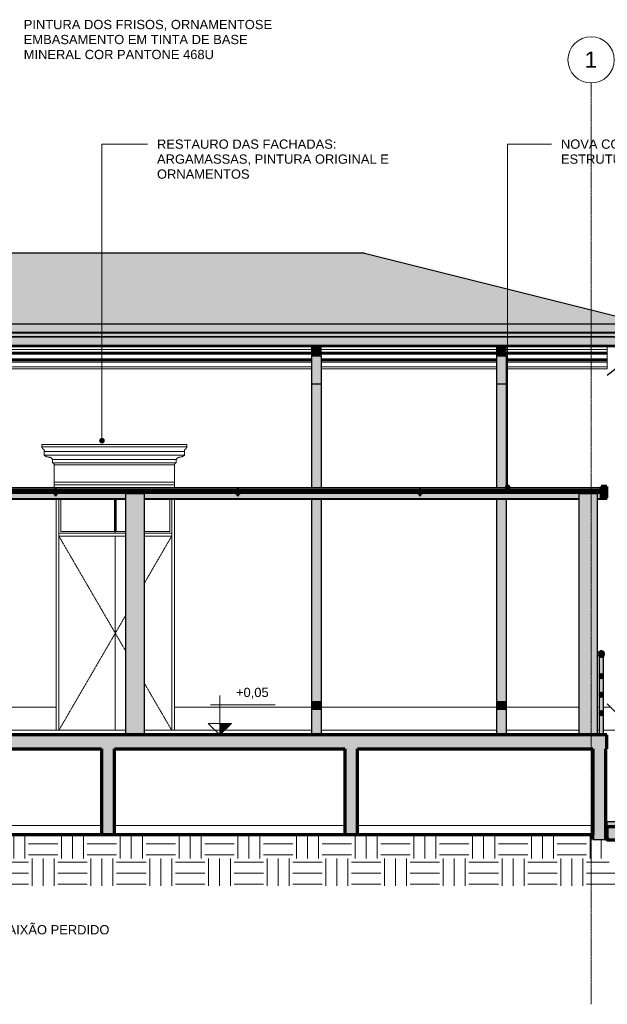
# Model space of a CAD drawing. Header units: millimetres. Extents: x -4967 to 47670, y -1932 to 8822.
# Tile 13 of 14: x 35466 to 41821, y -1932 to 8712. Entities that reach past the tile are written whole.
import ezdxf

# ---------------------------------------------------------------- set-up
doc = ezdxf.new("R2010")
doc.units = ezdxf.units.MM
doc.linetypes.add('_Tracejado pequeno', pattern=[2.25, 1.5, -0.75])
doc.linetypes.add('_Traço - ponto', pattern=[16, 12, -2, 0, -2])
for name, color, linetype, lineweight in [('A-DOOR', 31, 'Continuous', 18), ('A-DOOR-HDLN', 31, '_Tracejado pequeno', 18), ('A-FLOR', 192, 'Continuous', 25), ('A-FLOR-HRAL', 11, 'Continuous', 25), ('A-FLOR-PATT', 8, 'Continuous', 25), ('A-GENM', 13, 'Continuous', 18), ('A-GLAZ-CURT', 52, 'Continuous', 25), ('A-GLAZ-CWMG', 51, 'Continuous', 18), ('A-ROOF', 132, 'Continuous', 25), ('A-ROOF-OTLN', 132, 'Continuous', 25), ('A-ROOF-PATT', 132, 'Continuous', 25), ('A-WALL', 113, 'Continuous', 18), ('A-WALL-PATT', 111, 'Continuous', 70), ('G-ANNO-DIMS', 111, 'Continuous', 9), ('G-ANNO-TEXT', 231, 'Continuous', 9), ('S-COLS', 52, 'Continuous', 25), ('S-GRID', 1, 'Continuous', 9), ('S-GRID-IDEN', 1, 'Continuous', 9)]:
    doc.layers.add(name, color=color, linetype=linetype, lineweight=lineweight)
doc.styles.add('Arial_2', font='arial.ttf', dxfattribs={"height": 175})
doc.styles.add('Arial_3', font='arial.ttf', dxfattribs={"height": 100})
pattern_1 = [(0, (11749.48, 0), (317.5, 317.5), [317.5, -317.5]), (0, (11749.48, 119.06), (317.5, 317.5), [317.5, -317.5]), (0, (11749.48, 238.12), (317.5, 317.5), [317.5, -317.5]), (90, (11789.16, 277.8), (-317.5, 317.5), [317.5, -317.5]), (90, (11908.23, 277.8), (-317.5, 317.5), [317.5, -317.5]), (90, (12027.3, 277.8), (-317.5, 317.5), [317.5, -317.5])]

# ---------------------------------------------------------------- blocks, each defined once
blk = doc.blocks.new('porta dupla - P01 - 1_28 x 2_60 m-4336729-ELEVAÇÃO 6 - MANTER _ CONSTRUIR')
at = {"layer": 'A-DOOR'}
for p, q in [((24141, 1030), (24141, 3530)), ((24161, 3530), (24161, 3180)), ((24741, 3180), (24741, 3530)), ((24751, 3530), (24751, 3160)), ((24751, 3530), (24751, 3160)), ((24761, 3530), (24761, 3180)), ((25341, 3180), (25341, 3530)), ((25361, 3530), (25361, 1030)), ((24866, 3160), (24141, 3160)), ((24141, 3130), (24866, 3130)), ((24741, 3180), (24161, 3180)), ((24751, 3130), (24751, 1030)), ((24751, 3130), (24751, 1030)), ((24866, 3180), (24761, 3180)), ((25341, 3180), (25066, 3180)), ((25361, 3160), (25066, 3160)), ((25066, 3130), (25361, 3130))]:
    blk.add_line(p, q, dxfattribs=at)
at = {"layer": 'A-DOOR-HDLN'}
for p, q in [((24141, 3130), (24866, 3130)), ((24141, 3130), (24751, 2080)), ((25066, 3130), (25361, 3130)), ((25361, 3130), (25066, 2622)), ((24866, 2277), (24751, 2080)), ((24751, 2080), (24141, 1030)), ((24751, 2080), (24866, 1883)), ((25066, 1538), (25361, 1030))]:
    blk.add_line(p, q, dxfattribs=at)
blk = doc.blocks.new('Railing - 4 cm-V15-ELEVAÇÃO 6 - MANTER _ CONSTRUIR')
at = {"layer": 'A-FLOR-HRAL'}
h = blk.add_hatch(color=9, dxfattribs=at)
h.paths.add_polyline_path([(30006, 980), (30026, 980), (30026, 1830), (29986, 1830), (29986, 980), (30001, 980)], flags=0)
h.paths.add_polyline_path([(30006, 1200), (29995, 1204), (29991, 1215), (29996, 1226), (30006, 1230), (30016, 1226), (30021, 1215), (30016, 1204), (30007, 1200)], flags=0)
h.paths.add_polyline_path([(30006, 1400), (29995, 1404), (29991, 1415), (29996, 1426), (30006, 1430), (30016, 1426), (30021, 1415), (30016, 1404), (30007, 1400)], flags=0)
h.paths.add_polyline_path([(30006, 1600), (29995, 1604), (29991, 1615), (29996, 1626), (30006, 1630), (30016, 1626), (30021, 1615), (30016, 1604), (30007, 1600)], flags=0)
at = {"layer": 'A-FLOR-HRAL', "color": 5}
for p, q in [((29986, 980), (29986, 1830)), ((29986, 1830), (30026, 1830)), ((30026, 1830), (30026, 980))]:
    blk.add_line(p, q, dxfattribs=at)
blk = doc.blocks.new('Railing - Railing-3946303-ELEVAÇÃO 6 - MANTER _ CONSTRUIR')
at = {"layer": 'A-FLOR-HRAL'}
for points in [[(29998, 1831), (30014, 1831), (30026, 1840), (30031, 1855), (30026, 1870), (30014, 1879), (29998, 1879), (29986, 1870), (29981, 1855), (29986, 1840)], [(30006, 1600), (30016, 1604), (30021, 1615), (30016, 1626), (30006, 1630), (29995, 1626), (29991, 1615), (29995, 1604)], [(30006, 1400), (30016, 1404), (30021, 1415), (30016, 1426), (30006, 1430), (29995, 1426), (29991, 1415), (29995, 1404)], [(30006, 1200), (30016, 1204), (30021, 1215), (30016, 1226), (30006, 1230), (29995, 1226), (29991, 1215), (29995, 1204), (29999, 1203)]]:
    blk.add_hatch(color=173, dxfattribs=at).paths.add_polyline_path(points, flags=0)
at = {"layer": 'A-FLOR-HRAL', "color": 7, "lineweight": 70}
for centre, radius, start, end in [((30006, 1855), 25, 0, 180), ((30006, 1855), 25, 180, 0), ((30006, 1615), 15, 0, 180), ((30006, 1615), 15, 180, 0), ((30006, 1415), 15, 0, 180), ((30006, 1415), 15, 180, 0), ((30006, 1215), 15, 0, 180), ((30006, 1215), 15, 180, 0)]:
    blk.add_arc(centre, radius, start, end, dxfattribs=at)
blk.add_blockref('Railing - 4 cm-V15-ELEVAÇÃO 6 - MANTER _ CONSTRUIR', (0, 0))
blk = doc.blocks.new('System Panel - Vidro 2cm escuro2-4253585-ELEVAÇÃO 6 - MANTER _ CONSTRUIR')
at = {"layer": 'A-GLAZ-CURT'}
for color, points in [(173, [(30006, 3604), (30006, 3624), (28056, 3624), (28056, 3604), (29957, 3604)]), (9, [(28056, 3593), (30006, 3593), (30006, 3604), (28056, 3604)])]:
    blk.add_hatch(color=color, dxfattribs=at).paths.add_polyline_path(points, flags=0)
at = {"layer": 'A-GLAZ-CURT', "color": 7, "lineweight": 70}
for p, q in [((30006, 3624), (28056, 3624)), ((28056, 3624), (28056, 3604)), ((30006, 3604), (30006, 3624)), ((28056, 3604), (30006, 3604))]:
    blk.add_line(p, q, dxfattribs=at)
at = {"layer": 'A-GLAZ-CURT', "color": 5}
blk.add_line((28056, 3593), (30006, 3593), dxfattribs=at)
blk = doc.blocks.new('Rectangular Mullion - 6x12 cm metal-4019208-ELEVAÇÃO 6 - MANTER _ CONSTRUIR')
at = {"layer": 'A-GLAZ-CWMG', "lineweight": 25}
for color, points in [(173, [(30066, 3544), (30066, 3664), (30006, 3664), (30006, 3544)]), (9, [(30066, 3533), (30066, 3544), (30006, 3544), (30006, 3533)])]:
    blk.add_hatch(color=color, dxfattribs=at).paths.add_polyline_path(points, flags=0)
at = {"layer": 'A-GLAZ-CWMG', "color": 7, "lineweight": 70}
for p, q in [((30066, 3664), (30006, 3664)), ((30006, 3664), (30006, 3544)), ((30066, 3544), (30066, 3664)), ((30006, 3544), (30066, 3544))]:
    blk.add_line(p, q, dxfattribs=at)
at = {"layer": 'A-GLAZ-CWMG', "color": 5, "lineweight": 25}
for p, q in [((30006, 3544), (30006, 3533)), ((30066, 3533), (30006, 3533)), ((30066, 3533), (30066, 3544))]:
    blk.add_line(p, q, dxfattribs=at)
blk = doc.blocks.new('Rectangular Mullion - 6x12 cm metal-4024689-ELEVAÇÃO 6 - MANTER _ CONSTRUIR')
at = {"layer": 'A-GLAZ-CWMG', "lineweight": 25}
h = blk.add_hatch(color=9, dxfattribs=at)
h.paths.add_polyline_path([(28371, 3533), (29765, 3533), (29765, 3591), (29965, 3591), (29965, 3533), (30006, 3533), (30006, 3593), (28056, 3593), (28056, 3568), (28046, 3568), (28046, 3533), (28056, 3533)], flags=0)
h.paths.add_polyline_path([(29965, 3624), (30006, 3624), (30006, 3653), (28046, 3653), (28046, 3629), (28056, 3629), (28056, 3624), (29957, 3624)], flags=0)
h = blk.add_hatch(color=9, dxfattribs=at)
h.paths.add_polyline_path([(30066, 3530), (30066, 3533), (29965, 3533), (29965, 3530)], flags=0)
h.paths.add_polyline_path([(28046, 3530), (29765, 3530), (29765, 3533), (28046, 3533)], flags=0)
at = {"layer": 'A-GLAZ-CWMG', "color": 5, "lineweight": 25}
for p, q in [((30006, 3653), (28046, 3653)), ((29765, 3533), (28046, 3533)), ((28046, 3530), (29765, 3530)), ((30066, 3533), (29965, 3533)), ((29965, 3530), (30066, 3530)), ((30066, 3533), (30066, 3530))]:
    blk.add_line(p, q, dxfattribs=at)
blk = doc.blocks.new('Rectangular Mullion - 6x12 cm metal-4024690-ELEVAÇÃO 6 - MANTER _ CONSTRUIR')
at = {"layer": 'A-GLAZ-CWMG', "lineweight": 25}
h = blk.add_hatch(color=9, dxfattribs=at)
h.paths.add_polyline_path([(28046, 3533), (28046, 3568), (28036, 3568), (28036, 3593), (26086, 3593), (26086, 3568), (26076, 3568), (26076, 3533), (28036, 3533)], flags=0)
h.paths.add_polyline_path([(28036, 3624), (28036, 3629), (28046, 3629), (28046, 3653), (26076, 3653), (26076, 3629), (26086, 3629), (26086, 3624), (26785, 3624)], flags=0)
blk.add_hatch(color=9, dxfattribs=at).paths.add_polyline_path([(28046, 3530), (28046, 3533), (26076, 3533), (26076, 3530), (26785, 3530)], flags=0)
at = {"layer": 'A-GLAZ-CWMG', "color": 5, "lineweight": 25}
for p, q in [((28046, 3653), (26076, 3653)), ((28046, 3533), (26076, 3533)), ((26076, 3530), (28046, 3530))]:
    blk.add_line(p, q, dxfattribs=at)
blk = doc.blocks.new('Rectangular Mullion - 6x12 cm metal-V16-ELEVAÇÃO 6 - MANTER _ CONSTRUIR')
at = {"layer": 'A-GLAZ-CWMG', "lineweight": 25}
h = blk.add_hatch(color=9, dxfattribs=at)
h.paths.add_polyline_path([(24106, 3533), (24866, 3533), (24866, 3591), (25066, 3591), (25066, 3533), (26076, 3533), (26076, 3568), (26066, 3568), (26066, 3593), (24116, 3593), (24116, 3568), (24106, 3568), (24106, 3554)], flags=0)
h.paths.add_polyline_path([(25066, 3624), (26066, 3624), (26066, 3629), (26076, 3629), (26076, 3653), (24106, 3653), (24106, 3629), (24116, 3629), (24116, 3624), (24866, 3624)], flags=0)
h = blk.add_hatch(color=9, dxfattribs=at)
h.paths.add_polyline_path([(25066, 3530), (26076, 3530), (26076, 3533), (25066, 3533)], flags=0)
h.paths.add_polyline_path([(24406, 3530), (24866, 3530), (24866, 3533), (24106, 3533), (24106, 3530)], flags=0)
at = {"layer": 'A-GLAZ-CWMG', "color": 5, "lineweight": 25}
for p, q in [((26076, 3653), (24106, 3653)), ((24866, 3533), (24106, 3533)), ((24106, 3530), (24866, 3530)), ((26076, 3533), (25066, 3533)), ((25066, 3530), (26076, 3530))]:
    blk.add_line(p, q, dxfattribs=at)
blk = doc.blocks.new('Rectangular Mullion - 2x5 cm metal-4019206-ELEVAÇÃO 6 - MANTER _ CONSTRUIR')
at = {"layer": 'A-GLAZ-CWMG', "lineweight": 25}
for color, points in [(173, [(28056, 3579), (28056, 3629), (28036, 3629), (28036, 3579)]), (9, [(28036, 3568), (28056, 3568), (28056, 3579), (28036, 3579)])]:
    blk.add_hatch(color=color, dxfattribs=at).paths.add_polyline_path(points, flags=0)
at = {"layer": 'A-GLAZ-CWMG', "color": 7, "lineweight": 70}
for p, q in [((28056, 3629), (28036, 3629)), ((28036, 3629), (28036, 3579)), ((28056, 3579), (28056, 3629)), ((28036, 3579), (28056, 3579))]:
    blk.add_line(p, q, dxfattribs=at)
at = {"layer": 'A-GLAZ-CWMG', "color": 5, "lineweight": 25}
for p, q in [((28036, 3579), (28036, 3568)), ((28056, 3568), (28036, 3568)), ((28056, 3568), (28056, 3579))]:
    blk.add_line(p, q, dxfattribs=at)
blk = doc.blocks.new('ornamento esquadrias - ornamento esquadrias-4133635-ELEVAÇÃO 6 - MANTER _ CONSTRUIR')
at = {"layer": 'A-GENM'}
for p, q in [((25526, 4119), (23956, 4119)), ((23956, 4119), (23956, 4094)), ((25526, 4094), (23956, 4094)), ((23956, 4094), (25526, 4094)), ((25526, 4094), (25526, 4119)), ((23981, 4044), (25501, 4044)), ((25501, 4044), (23981, 4044)), ((23981, 4044), (23981, 4004)), ((25501, 4004), (23981, 4004)), ((23981, 4004), (25501, 4004)), ((24071, 3957), (25411, 3957)), ((25411, 3957), (24071, 3957)), ((24071, 3957), (24071, 3922)), ((25411, 3922), (25411, 3957)), ((25501, 4004), (25501, 4044)), ((25411, 3922), (24071, 3922)), ((24071, 3922), (25411, 3922)), ((25391, 3899), (24091, 3899)), ((24091, 3899), (24091, 3713)), ((24091, 3899), (25391, 3899)), ((25391, 3713), (25391, 3899)), ((25391, 3713), (24091, 3713)), ((24091, 3713), (25391, 3713)), ((24091, 3683), (24091, 3713)), ((24091, 3683), (25391, 3683)), ((24091, 3652), (24091, 3683)), ((24091, 3683), (25391, 3683)), ((25391, 3713), (25391, 3683)), ((25391, 3683), (25391, 3652))]:
    blk.add_line(p, q, dxfattribs=at)
for points, knots in [([(23975, 4067), (23973, 4069), (23971, 4071), (23968, 4075), (23967, 4077), (23965, 4078), (23964, 4080), (23963, 4082), (23962, 4083), (23961, 4085), (23960, 4087), (23959, 4088), (23958, 4090), (23957, 4092), (23957, 4093), (23957, 4094), (23956, 4094), (23956, 4094)], [0, 0, 0, 0, 0.142857, 0.214286, 0.285714, 0.321429, 0.357143, 0.428571, 0.464286, 0.5, 0.571429, 0.625, 0.678571, 0.785714, 0.839286, 0.892857, 1, 1, 1, 1]), ([(23981, 4044), (23981, 4044), (23982, 4044), (23982, 4046), (23983, 4048), (23984, 4052), (23984, 4055), (23983, 4058), (23982, 4059), (23982, 4060), (23981, 4062), (23980, 4063), (23978, 4065), (23976, 4066), (23975, 4067)], [0, 0, 0, 0, 0.125, 0.25, 0.375, 0.5, 0.625, 0.6875, 0.71875, 0.75, 0.8125, 0.84375, 0.875, 1, 1, 1, 1]), ([(25507, 4067), (25506, 4067), (25505, 4066), (25503, 4064), (25502, 4063), (25501, 4061), (25500, 4060), (25499, 4058), (25499, 4055), (25498, 4050), (25500, 4046), (25501, 4044), (25501, 4044), (25501, 4044)], [0, 0, 0, 0, 0.0625, 0.125, 0.1875, 0.21875, 0.25, 0.3125, 0.375, 0.5, 0.75, 0.875, 1, 1, 1, 1]), ([(25526, 4094), (25526, 4094), (25526, 4093), (25525, 4092), (25524, 4091), (25523, 4089), (25522, 4087), (25521, 4085), (25520, 4083), (25519, 4081), (25517, 4079), (25516, 4077), (25515, 4076), (25514, 4075), (25512, 4073), (25510, 4070), (25508, 4068), (25507, 4067)], [0, 0, 0, 0, 0.142857, 0.214286, 0.285714, 0.357143, 0.428571, 0.5, 0.535714, 0.571429, 0.678571, 0.705357, 0.732143, 0.785714, 0.839286, 0.892857, 1, 1, 1, 1]), ([(23981, 4004), (23983, 4003), (23987, 4000), (23991, 3997), (23995, 3995), (24000, 3992), (24004, 3990), (24008, 3988), (24013, 3987), (24021, 3984), (24029, 3982), (24034, 3982)], [-1, -1, -1, -1, -0.875, -0.75, -0.6875, -0.625, -0.5, -0.4375, -0.375, -0.25, 0, 0, 0, 0]), ([(24034, 3982), (24036, 3982), (24040, 3982), (24046, 3981), (24049, 3980), (24051, 3979), (24053, 3978), (24055, 3977), (24057, 3976), (24058, 3975), (24060, 3973), (24061, 3972), (24063, 3971), (24064, 3969), (24066, 3967), (24069, 3963), (24070, 3960), (24071, 3957)], [-1, -1, -1, -1, -0.833333, -0.75, -0.666667, -0.625, -0.583333, -0.541667, -0.5, -0.458333, -0.416667, -0.375, -0.333333, -0.291667, -0.25, -0.166667, 0, 0, 0, 0]), ([(25411, 3957), (25412, 3960), (25414, 3963), (25417, 3968), (25419, 3970), (25421, 3972), (25422, 3973), (25424, 3975), (25426, 3976), (25427, 3977), (25429, 3978), (25431, 3979), (25433, 3979), (25435, 3980), (25437, 3981), (25442, 3982), (25446, 3982), (25448, 3982)], [-1, -1, -1, -1, -0.833333, -0.75, -0.666667, -0.625, -0.583333, -0.541667, -0.5, -0.458333, -0.416667, -0.375, -0.333333, -0.291667, -0.25, -0.166667, 0, 0, 0, 0]), ([(25448, 3982), (25453, 3982), (25461, 3984), (25469, 3987), (25474, 3988), (25477, 3990), (25480, 3991), (25484, 3993), (25487, 3995), (25491, 3997), (25496, 4000), (25499, 4003), (25501, 4004)], [-1, -1, -1, -1, -0.75, -0.625, -0.5625, -0.5, -0.4375, -0.375, -0.3125, -0.25, -0.125, 0, 0, 0, 0]), ([(24071, 3922), (24072, 3922), (24074, 3922), (24075, 3921), (24077, 3920), (24078, 3920), (24079, 3919), (24080, 3918), (24081, 3918), (24082, 3917), (24082, 3917), (24083, 3916), (24084, 3915), (24085, 3914), (24086, 3913), (24087, 3912), (24087, 3911), (24088, 3910), (24089, 3908), (24089, 3907), (24091, 3904), (24091, 3901), (24091, 3899)], [-1, -1, -1, -1, -0.916667, -0.875, -0.833333, -0.791667, -0.75, -0.708333, -0.666667, -0.645833, -0.625, -0.583333, -0.541667, -0.5, -0.458333, -0.416667, -0.375, -0.333333, -0.291667, -0.25, -0.166667, 0, 0, 0, 0]), ([(25391, 3899), (25391, 3901), (25392, 3904), (25393, 3907), (25394, 3909), (25395, 3911), (25396, 3912), (25396, 3913), (25397, 3914), (25398, 3915), (25399, 3916), (25400, 3917), (25401, 3918), (25402, 3918), (25403, 3919), (25404, 3920), (25406, 3920), (25407, 3921), (25409, 3922), (25410, 3922), (25411, 3922)], [-1, -1, -1, -1, -0.833333, -0.75, -0.666667, -0.625, -0.583333, -0.541667, -0.5, -0.458333, -0.416667, -0.375, -0.333333, -0.291667, -0.25, -0.208333, -0.166667, -0.125, -0.083333, 0, 0, 0, 0])]:
    blk.add_open_spline(points, degree=3, knots=knots, dxfattribs=at)
blk = doc.blocks.new('Generic Models 1 - Generic Models 24-4258923-ELEVAÇÃO 6 - MANTER _ CONSTRUIR')
at = {"layer": 'A-GENM', "lineweight": 25}
for points in [[(26977, 5078), (26977, 5174), (26877, 5174), (26877, 5078), (26884, 5078)], [(28966, 5078), (28977, 5078), (28977, 5174), (28877, 5174), (28877, 5078)], [(26977, 4774), (26977, 5078), (26877, 5078), (26877, 4774)], [(28977, 4774), (28977, 5078), (28877, 5078), (28877, 4774)], [(26977, 1257), (26977, 1342), (26877, 1342), (26877, 1257)], [(28977, 1257), (28977, 1342), (28877, 1342), (28877, 1257)], [(26977, 980), (26977, 1257), (26877, 1257), (26877, 980)], [(28977, 980), (28977, 1257), (28877, 1257), (28877, 980)]]:
    blk.add_hatch(color=9, dxfattribs=at).paths.add_polyline_path(points, flags=0)
h = blk.add_hatch(color=9, dxfattribs=at)
h.paths.add_polyline_path([(26977, 1342), (26977, 3530), (26877, 3530), (26877, 1342)], flags=0)
h.paths.add_polyline_path([(26877, 3653), (26977, 3653), (26977, 4774), (26877, 4774), (26877, 4296)], flags=0)
h = blk.add_hatch(color=9, dxfattribs=at)
h.paths.add_polyline_path([(28977, 1342), (28977, 3530), (28877, 3530), (28877, 1342)], flags=0)
h.paths.add_polyline_path([(28877, 3653), (28977, 3653), (28977, 4774), (28877, 4774), (28877, 4296)], flags=0)
at = {"layer": 'A-GENM', "color": 5, "lineweight": 25}
for p, q in [((26877, 5078), (26877, 5174)), ((26977, 5078), (26977, 5174)), ((28877, 5078), (28877, 5174)), ((28977, 5078), (28977, 5174)), ((26877, 5078), (26977, 5078)), ((26877, 4774), (26877, 5078)), ((26977, 5078), (26977, 4774)), ((28877, 5078), (28977, 5078)), ((28877, 4774), (28877, 5078)), ((28977, 5078), (28977, 4774)), ((30375, 5104), (30071, 4864)), ((26877, 4774), (26977, 4774)), ((26877, 3653), (26877, 4774)), ((26977, 4774), (26977, 3653)), ((28877, 4774), (28977, 4774)), ((28877, 3653), (28877, 4774)), ((28977, 4774), (28977, 3653)), ((26877, 1342), (26877, 3530)), ((26977, 3530), (26977, 1342)), ((28877, 1342), (28877, 3530)), ((28977, 3530), (28977, 1342)), ((26877, 1342), (26977, 1342)), ((26877, 1257), (26877, 1342)), ((26977, 1342), (26977, 1257)), ((28877, 1342), (28977, 1342)), ((28877, 1257), (28877, 1342)), ((28977, 1342), (28977, 1257)), ((30071, 1315), (30156, 1230)), ((26877, 1257), (26977, 1257)), ((26877, 980), (26877, 1257)), ((26977, 1257), (26977, 980)), ((28877, 1257), (28977, 1257)), ((28877, 980), (28877, 1257)), ((28977, 1257), (28977, 980))]:
    blk.add_line(p, q, dxfattribs=at)
blk = doc.blocks.new('ORNAMENTO SUPERIOR - ORNAMENTO SUPERIOR-4323885-ELEVAÇÃO 6 - MANTER _ CONSTRUIR')
at = {"layer": 'A-GENM'}
for p, q in [((30071, 5329), (30071, 5323)), ((22377, 5147), (26877, 5147)), ((22377, 5117), (26877, 5117)), ((26977, 5147), (28877, 5147)), ((26977, 5117), (28877, 5117)), ((28977, 5147), (30071, 5147)), ((28977, 5117), (30071, 5117)), ((30071, 5174), (30071, 5147)), ((30071, 5147), (30071, 5117)), ((30071, 5117), (30071, 5107)), ((22377, 5107), (26877, 5107)), ((22377, 5097), (26877, 5097)), ((22377, 5047), (26877, 5047)), ((22377, 5042), (26877, 5042)), ((22377, 5032), (26877, 5032)), ((22377, 5024), (26877, 5024)), ((22377, 5009), (26877, 5009)), ((26977, 5107), (28877, 5107)), ((26977, 5097), (28877, 5097)), ((26977, 5047), (28877, 5047)), ((26977, 5042), (28877, 5042)), ((26977, 5032), (28877, 5032)), ((26977, 5024), (28877, 5024)), ((26977, 5009), (28877, 5009)), ((28977, 5107), (30071, 5107)), ((28977, 5097), (30071, 5097)), ((28977, 5047), (30071, 5047)), ((28977, 5042), (30071, 5042)), ((28977, 5032), (30071, 5032)), ((28977, 5024), (30071, 5024)), ((28977, 5009), (30071, 5009)), ((30071, 5107), (30071, 5097)), ((30071, 5097), (30071, 5047)), ((30071, 5047), (30071, 5042)), ((30071, 5042), (30071, 5032)), ((30071, 5032), (30071, 5024)), ((30071, 5024), (30071, 5009)), ((30071, 5009), (30071, 4959)), ((22377, 4959), (26877, 4959)), ((22377, 4939), (26877, 4939)), ((26977, 4959), (28877, 4959)), ((26977, 4939), (28877, 4939)), ((28977, 4959), (30071, 4959)), ((28977, 4939), (30071, 4939)), ((30071, 4959), (30071, 4939))]:
    blk.add_line(p, q, dxfattribs=at)
blk = doc.blocks.new('Embasamento - Embasamento-4325691-ELEVAÇÃO 6 - MANTER _ CONSTRUIR')
at = {"layer": 'A-GENM'}
for p, q in [((24111, 1280), (22377, 1280)), ((24111, 1280), (24111, 1030)), ((25391, 1030), (25391, 1280)), ((25391, 1280), (26877, 1280)), ((26977, 1280), (28877, 1280)), ((28977, 1280), (29765, 1280)), ((29965, 1280), (29986, 1280)), ((30026, 1280), (30106, 1280)), ((24866, 1030), (22377, 1030)), ((26877, 1030), (25066, 1030)), ((28877, 1030), (26977, 1030)), ((29765, 1030), (28977, 1030)), ((29986, 1030), (29965, 1030)), ((30156, 1030), (30026, 1030)), ((24601, 0), (22041, 0)), ((27231, 0), (24741, 0)), ((29916, 0), (27371, 0))]:
    blk.add_line(p, q, dxfattribs=at)
blk = doc.blocks.new('Grid - Head Grid-11506-ELEVAÇÃO 6 - MANTER _ CONSTRUIR')
at = {"layer": 'S-GRID-IDEN'}
blk.add_circle((29896, 8278), 250, dxfattribs=at)
blk = doc.blocks.new('Spot Elevations - Spot elevation - Corte-10531-ELEVAÇÃO 6 - MANTER _ CONSTRUIR')
at = {"layer": 'G-ANNO-DIMS'}
blk.add_hatch(color=256, dxfattribs=at).paths.add_polyline_path([(26006, 1105), (25881, 980), (25881, 1105)], flags=0)
for p, q in [((25881, 1105), (25881, 1405)), ((26480, 1305), (25780, 1305)), ((25756, 1105), (26006, 1105)), ((25881, 980), (25756, 1105)), ((25756, 1105), (26006, 1105)), ((26006, 1105), (25881, 980)), ((25881, 980), (25881, 1105)), ((25881, 1105), (25881, 980))]:
    blk.add_line(p, q, dxfattribs=at)

msp = doc.modelspace()

# ---------------------------------------------------------------- hatches: boundary and pattern name
at = {"layer": 'A-FLOR'}
msp.add_hatch(color=191, dxfattribs=at).paths.add_polyline_path([(41815, -100), (41815, 40), (41805, 40), (41805, -100)], flags=0)
at = {"layer": 'A-FLOR-PATT', "lineweight": 18}
for points in [[(40120, 960), (41815, 960), (41815, 980), (33791, 980), (33791, 960), (38534, 960)], [(39121, 830), (41815, 830), (41815, 960), (33791, 960), (33791, 830), (38981, 830)], [(43293, -153), (43293, -12), (41815, -12), (41815, -153), (42500, -153)]]:
    msp.add_hatch(color=171, dxfattribs=at).paths.add_polyline_path(points, flags=0)
at = {"layer": 'A-FLOR-PATT'}
msp.add_hatch(color=191, dxfattribs=at).paths.add_polyline_path([(41815, -12), (43293, -12), (43293, 40), (41815, 40)], flags=0)
at = {"layer": 'A-FLOR-PATT', "lineweight": 18}
h = msp.add_hatch(dxfattribs=at)
h.set_pattern_fill('FP_3', color=256, style=0, pattern_type=2)
h.set_pattern_definition(pattern_1)
h.paths.add_polyline_path([(30896, -653), (41665, -653), (41665, -100), (30896, -100), (30896, -140)], flags=0)
h = msp.add_hatch(dxfattribs=at)
h.set_pattern_fill('FP_3', color=256, style=0, pattern_type=2)
h.set_pattern_definition(pattern_1)
h.paths.add_polyline_path([(41665, -653), (43293, -653), (43293, -152), (42041, -152), (42041, -500), (41841, -500), (41841, -152), (41665, -152)], flags=0)
at = {"layer": 'A-ROOF'}
msp.add_hatch(color=191, dxfattribs=at).paths.add_polyline_path([(31384, 5329), (42226, 5329), (42250, 5425), (30896, 5425), (30875, 5329), (30896, 5329)], flags=0)
at = {"layer": 'A-ROOF-OTLN'}
for points in [[(39625, 5282), (42469, 5282), (42472, 5322), (31118, 5322), (31114, 5282), (39526, 5282)], [(42364, 5193), (42386, 5196), (42406, 5205), (42424, 5219), (42438, 5236), (42446, 5257), (42449, 5279), (31095, 5279), (31092, 5257), (31083, 5236), (31080, 5232), (31078, 5229), (31074, 5224), (31069, 5219), (31063, 5213), (31059, 5210), (31056, 5208), (31050, 5204), (31031, 5196), (31009, 5193), (42103, 5193)], [(36453, 5279), (42449, 5279), (42469, 5282), (31114, 5282), (31095, 5279), (36354, 5279)], [(42103, 5174), (42360, 5174), (42364, 5193), (31009, 5193), (31006, 5174), (41905, 5174)]]:
    msp.add_hatch(color=191, dxfattribs=at).paths.add_polyline_path(points, flags=0)
at = {"layer": 'A-ROOF-PATT'}
msp.add_hatch(color=191, dxfattribs=at).paths.add_polyline_path([(36948, 5425), (42250, 5425), (39194, 6189), (27860, 6189), (27711, 6158), (30896, 5425), (33776, 5425)], flags=0)
at = {"layer": 'A-WALL-PATT', "lineweight": 18}
for points in [[(36491, -100), (36491, 830), (36351, 830), (36351, -100)], [(39121, -100), (39121, 830), (38981, 830), (38981, -100)], [(41805, -152), (41805, 830), (41665, 830), (41665, -152), (41706, -152)]]:
    msp.add_hatch(color=171, dxfattribs=at).paths.add_polyline_path(points, flags=0)
at = {"layer": 'G-ANNO-TEXT'}
h = msp.add_hatch(color=250, dxfattribs=at)
edge = h.paths.add_edge_path(flags=0)
edge.add_arc((36356, 4161), 25, 0, 360)
h = msp.add_hatch(color=250, dxfattribs=at)
edge = h.paths.add_edge_path(flags=0)
edge.add_arc((40742, 3656), 25, 0, 360)
at = {"layer": 'S-COLS'}
for points in [[(36815, 980), (36815, 3591), (36615, 3591), (36615, 980)], [(41706, 980), (41715, 980), (41715, 3591), (41515, 3591), (41515, 980)]]:
    msp.add_hatch(color=191, dxfattribs=at).paths.add_polyline_path(points, flags=0)

# ---------------------------------------------------------------- linework, layer by layer
at = {"layer": 'A-FLOR', "color": 7, "lineweight": 70}
for p, q in [((41815, 980), (33791, 980)), ((41815, 830), (41815, 980)), ((33791, 830), (36351, 830)), ((36491, 830), (38981, 830)), ((39121, 830), (41665, 830)), ((41805, 830), (41815, 830)), ((43293, -12), (41815, -12)), ((41815, -12), (41815, -153)), ((41815, -153), (43293, -153))]:
    msp.add_line(p, q, dxfattribs=at)
at = {"layer": 'A-FLOR', "color": 5}
for p, q in [((43293, 40), (41805, 40)), ((41815, 40), (41815, -12)), ((41815, -100), (41805, -100))]:
    msp.add_line(p, q, dxfattribs=at)
at = {"layer": 'A-FLOR', "lineweight": 70}
for p, q in [((41665, -100), (30896, -100)), ((41665, -152), (41665, -100)), ((41841, -152), (41805, -152))]:
    msp.add_line(p, q, dxfattribs=at)
at = {"layer": 'A-ROOF', "color": 5}
for p, q in [((39194, 6189), (27860, 6189)), ((39194, 6189), (42250, 5425)), ((30896, 5425), (42250, 5425)), ((42226, 5329), (30896, 5329))]:
    msp.add_line(p, q, dxfattribs=at)
at = {"layer": 'A-ROOF-OTLN', "color": 5}
for p, q in [((42257, 5323), (30902, 5323)), ((42467, 5323), (31113, 5323)), ((42472, 5322), (31118, 5322)), ((42449, 5279), (31095, 5279)), ((42469, 5282), (31114, 5282)), ((42360, 5174), (31006, 5174)), ((31009, 5193), (42364, 5193))]:
    msp.add_line(p, q, dxfattribs=at)
at = {"layer": 'A-WALL'}
for p, q in [((35861, 1280), (35861, 3530)), ((37141, 3530), (37141, 1280))]:
    msp.add_line(p, q, dxfattribs=at)
at = {"layer": 'A-WALL', "color": 7, "lineweight": 70}
for p, q in [((36351, 830), (36351, -100)), ((36491, -100), (36491, 830)), ((38981, 830), (38981, -100)), ((39121, -100), (39121, 830)), ((41665, 830), (41665, -100)), ((41805, -152), (41805, 830))]:
    msp.add_line(p, q, dxfattribs=at)
at = {"layer": 'A-WALL', "color": 5, "lineweight": 25}
msp.add_line((41665, -152), (41805, -152), dxfattribs=at)
at = {"layer": 'G-ANNO-TEXT', "color": 250}
for p, q in [((36356, 7367), (36849, 7367)), ((36356, 4161), (36356, 7367)), ((40742, 7367), (41218, 7367)), ((40742, 3656), (40742, 7367))]:
    msp.add_line(p, q, dxfattribs=at)
for centre in [(36356, 4161), (40742, 3656)]:
    msp.add_circle(centre, 25, dxfattribs=at)
at = {"layer": 'S-COLS', "color": 5}
for p, q in [((36615, 3591), (36815, 3591)), ((36615, 980), (36615, 3591)), ((36815, 980), (36815, 3591)), ((41515, 3591), (41715, 3591)), ((41515, 980), (41515, 3591)), ((41715, 980), (41715, 3591))]:
    msp.add_line(p, q, dxfattribs=at)
at = {"layer": 'S-GRID', "linetype": '_Traço - ponto'}
msp.add_line((41646, -1932), (41646, 8028), dxfattribs=at)

# ---------------------------------------------------------------- block references
at = {"layer": 'A-DOOR'}
msp.add_blockref('porta dupla - P01 - 1_28 x 2_60 m-4336729-ELEVAÇÃO 6 - MANTER _ CONSTRUIR', (11749, 0), dxfattribs=at)
at = {"layer": 'A-FLOR-HRAL', "color": 5}
msp.add_blockref('Railing - Railing-3946303-ELEVAÇÃO 6 - MANTER _ CONSTRUIR', (11749, 0), dxfattribs=at)
at = {"layer": 'A-GENM'}
for name in ['ORNAMENTO SUPERIOR - ORNAMENTO SUPERIOR-4323885-ELEVAÇÃO 6 - MANTER _ CONSTRUIR', 'ornamento esquadrias - ornamento esquadrias-4133635-ELEVAÇÃO 6 - MANTER _ CONSTRUIR', 'Embasamento - Embasamento-4325691-ELEVAÇÃO 6 - MANTER _ CONSTRUIR']:
    msp.add_blockref(name, (11749, 0), dxfattribs=at)
at = {"layer": 'A-GENM', "color": 5, "lineweight": 25}
msp.add_blockref('Generic Models 1 - Generic Models 24-4258923-ELEVAÇÃO 6 - MANTER _ CONSTRUIR', (11749, 0), dxfattribs=at)
at = {"layer": 'A-GLAZ-CURT', "color": 5}
for p in [(5840, 0), (7810, 0), (9780, 0), (11749, 0)]:
    msp.add_blockref('System Panel - Vidro 2cm escuro2-4253585-ELEVAÇÃO 6 - MANTER _ CONSTRUIR', p, dxfattribs=at)
at = {"layer": 'A-GLAZ-CWMG', "color": 5, "lineweight": 25}
for name, p in [('Rectangular Mullion - 6x12 cm metal-4024690-ELEVAÇÃO 6 - MANTER _ CONSTRUIR', (7810, 0)), ('Rectangular Mullion - 2x5 cm metal-4019206-ELEVAÇÃO 6 - MANTER _ CONSTRUIR', (7810, 0)), ('Rectangular Mullion - 6x12 cm metal-V16-ELEVAÇÃO 6 - MANTER _ CONSTRUIR', (11749, 0)), ('Rectangular Mullion - 2x5 cm metal-4019206-ELEVAÇÃO 6 - MANTER _ CONSTRUIR', (9780, 0)), ('Rectangular Mullion - 6x12 cm metal-4024690-ELEVAÇÃO 6 - MANTER _ CONSTRUIR', (11749, 0)), ('Rectangular Mullion - 2x5 cm metal-4019206-ELEVAÇÃO 6 - MANTER _ CONSTRUIR', (11749, 0)), ('Rectangular Mullion - 6x12 cm metal-4024689-ELEVAÇÃO 6 - MANTER _ CONSTRUIR', (11749, 0)), ('Rectangular Mullion - 6x12 cm metal-4019208-ELEVAÇÃO 6 - MANTER _ CONSTRUIR', (11749, 0))]:
    msp.add_blockref(name, p, dxfattribs=at)
at = {"layer": 'G-ANNO-DIMS'}
msp.add_blockref('Spot Elevations - Spot elevation - Corte-10531-ELEVAÇÃO 6 - MANTER _ CONSTRUIR', (11749, 0), dxfattribs=at)
at = {"layer": 'S-GRID-IDEN'}
msp.add_blockref('Grid - Head Grid-11506-ELEVAÇÃO 6 - MANTER _ CONSTRUIR', (11749, 0), dxfattribs=at)

# ---------------------------------------------------------------- texts
at = {"layer": 'G-ANNO-DIMS', "insert": (37805, 1490), "char_height": 100, "width": 422.37, "attachment_point": 1, "line_spacing_factor": 0.941778, "style": 'Arial_3'}
msp.add_mtext('+0,05', dxfattribs=at)
at = {"layer": 'G-ANNO-TEXT', "color": 7, "char_height": 100, "attachment_point": 1, "style": 'Arial_3'}
for s, insert, width in [('PINTURA DOS FRISOS, ORNAMENTOSE ', (35510, 8710), 3359.07), ('EMBASAMENTO EM TINTA DE BASE ', (35510, 8548), 3038.4), ('MINERAL COR PANTONE 468U', (35510, 8386), 2537.34), ('RESTAURO DAS FACHADAS: ', (36951, 7417), 2449.16), ('NOVA COBERTURA EM VIDRO COM ', (41319, 7417), 3010.34), ('ARGAMASSAS, PINTURA ORIGINAL E ', (36951, 7255), 3146.62), ('ESTRUTURA METÁLICA', (41319, 7255), 1964.13), ('ORNAMENTOS', (36951, 7093), 1230.59), ('CAIXÃO PERDIDO', (35234, -1076), 1487.13)]:
    msp.add_mtext(s, dxfattribs=dict(at, insert=insert, width=width))
at = {"layer": 'S-GRID-IDEN', "insert": (41574, 8368), "char_height": 175, "width": 168.35, "attachment_point": 1, "style": 'Arial_2'}
msp.add_mtext('1', dxfattribs=at)

doc.saveas('drawing.dxf')
